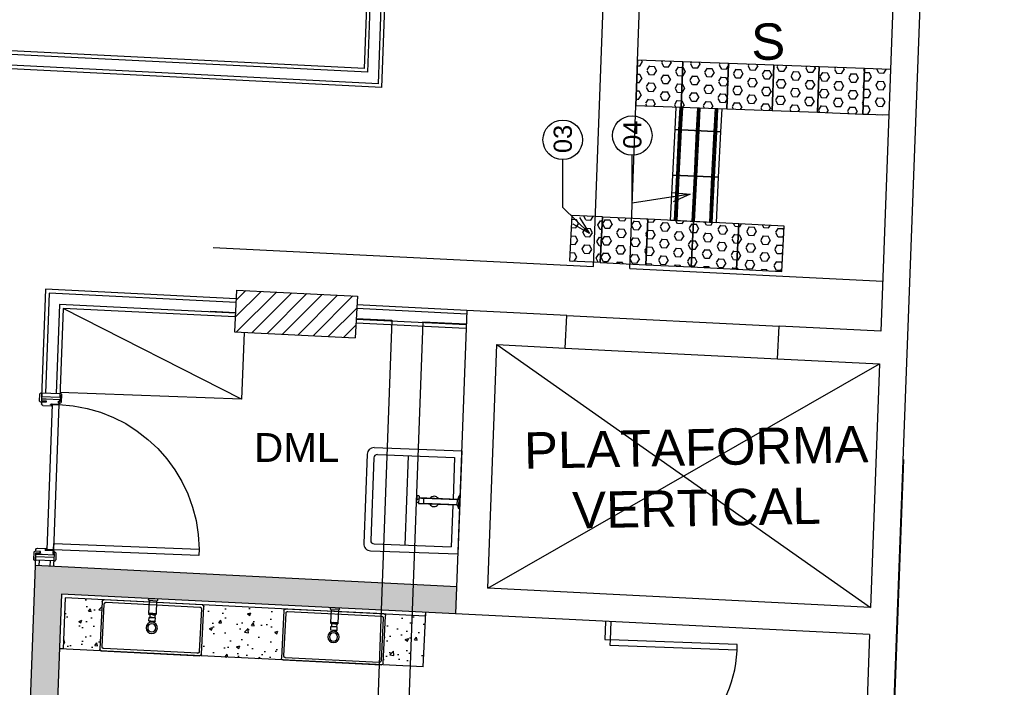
# Model space of a CAD drawing. Header units: inches. Extents: x 276 to 434, y 139 to 224.
# Tile 43 of 48: x 411.21 to 416.63, y 147.85 to 151.52. Entities that reach past the tile are written whole.
import ezdxf

# ---------------------------------------------------------------- set-up
doc = ezdxf.new("R2010")
doc.units = ezdxf.units.IN
doc.header["$MEASUREMENT"] = 0
doc.linetypes.add('DASHDOT2', pattern=[0.5, 0.25, -0.125, 0, -0.125])
doc.linetypes.add('DASHED2', pattern=[0.375, 0.25, -0.125])
for name, color, linetype in [('TJ-ACESSIBILIDADE', 1, 'Continuous'), ('TJ-CONSTRUIR', 12, 'Continuous'), ('TJ-DIVISORIA', 96, 'Continuous'), ('TJ-DRYWALL', 132, 'Continuous'), ('TJ-ESQUADRIA2', 2, 'Continuous'), ('TJ-ESQUADRIAS', 2, 'Continuous'), ('TJ-GRANITOCORTE', 3, 'Continuous'), ('TJ-GRANITOVISTA', 2, 'Continuous'), ('TJ-HACHURA', 8, 'Continuous'), ('TJ-MARCENARIA', 2, 'Continuous'), ('TJ-MOBILIARIOHIDRO', 2, 'Continuous'), ('TJ-PAREDE', 5, 'Continuous'), ('TJ-PAREDECORTE', 5, 'Continuous'), ('TJ-PILARES', 6, 'Continuous'), ('TJ-PISO', 1, 'Continuous'), ('TJ-PISO TATIL INT.', 1, 'Continuous'), ('TJ-PROJECAO-VIGA', 9, 'DASHDOT2'), ('TJ-TEXTO01', 1, 'Continuous'), ('TJ-TEXTO01 1PARA100', 1, 'Continuous'), ('TJ-TEXTO03 1PARA100', 3, 'Continuous')]:
    doc.layers.add(name, color=color, linetype=linetype)
doc.styles.add('ARIAL', font='arial.ttf')
doc.styles.add('Arial Narrow', font='txt', dxfattribs={"height": 0.25})
doc.styles.add('AVANT', font='txt')
doc.styles.get("Standard").update_dxf_attribs({"font": 'arial.ttf'})
doc.dimstyles.new('1_25', dxfattribs={"dimscale": 0, "dimtxt": 0.05, "dimasz": 0.025, "dimexe": 0.1, "dimexo": 0.15, "dimgap": 0.025, "dimtad": 1, "dimlfac": 0.5, "dimzin": 4, "dimdsep": 46, "dimtxsty": 'AVANT', "dimblk": 'OBLIQUE', "dimcen": 0.09, "dimse1": 1, "dimse2": 1, "dimclrd": 256, "dimclre": 256, "dimclrt": 256, "dimaunit": 1, "dimadec": 0, "dimazin": 0, "dimtfac": 1, "dimtmove": 2, "dimatfit": 3, "dimldrblk": 'OPEN30', "dimfxl": 1, "dimtolj": 1, "dimtzin": 0, "dimlwd": -1, "dimarcsym": 0})

# ---------------------------------------------------------------- blocks, each defined once
blk = doc.blocks.new('CUBA-RETANGULAR')
at = {"layer": 'TJ-MOBILIARIOHIDRO'}
for p, q in [((-0.28, -0.131), (-0.28, 0.131)), ((-0.271, 0.14), (0.271, 0.14)), ((-0.2675, 0.1175), (-0.2675, -0.1175)), ((0.2575, 0.1275), (-0.2575, 0.1275)), ((0.2675, -0.1175), (0.2675, 0.1175)), ((0.28, 0.131), (0.28, -0.131)), ((0.271, -0.14), (-0.271, -0.14)), ((-0.2575, -0.1275), (0.2575, -0.1275))]:
    blk.add_line(p, q, dxfattribs=at)
for points in [[(-0.2575, 0.1275, 0), (-0.2585, 0.1275, 0), (-0.2595, 0.1273, 0), (-0.2604, 0.1271, 0), (-0.2614, 0.1268, 0), (-0.2622, 0.1263, 0), (-0.2631, 0.1258, 0), (-0.2639, 0.1253, 0), (-0.2646, 0.1246, 0), (-0.2653, 0.1239, 0), (-0.2658, 0.1231, 0), (-0.2663, 0.1222, 0), (-0.2668, 0.1214, 0), (-0.2671, 0.1204, 0), (-0.2673, 0.1195, 0), (-0.2675, 0.1185, 0), (-0.2675, 0.1175, 0)], [(0.2675, 0.1175, 0), (0.2675, 0.1185, 0), (0.2673, 0.1195, 0), (0.2671, 0.1204, 0), (0.2668, 0.1214, 0), (0.2663, 0.1222, 0), (0.2658, 0.1231, 0), (0.2653, 0.1239, 0), (0.2646, 0.1246, 0), (0.2639, 0.1253, 0), (0.2631, 0.1258, 0), (0.2622, 0.1263, 0), (0.2614, 0.1268, 0), (0.2604, 0.1271, 0), (0.2595, 0.1273, 0), (0.2585, 0.1275, 0), (0.2575, 0.1275, 0)], [(-0.2675, -0.1175, 0), (-0.2675, -0.1185, 0), (-0.2673, -0.1195, 0), (-0.2671, -0.1204, 0), (-0.2668, -0.1214, 0), (-0.2663, -0.1222, 0), (-0.2658, -0.1231, 0), (-0.2653, -0.1239, 0), (-0.2646, -0.1246, 0), (-0.2639, -0.1253, 0), (-0.2631, -0.1258, 0), (-0.2622, -0.1263, 0), (-0.2614, -0.1268, 0), (-0.2604, -0.1271, 0), (-0.2595, -0.1273, 0), (-0.2585, -0.1275, 0), (-0.2575, -0.1275, 0)], [(0.2575, -0.1275, 0), (0.2585, -0.1275, 0), (0.2595, -0.1273, 0), (0.2604, -0.1271, 0), (0.2614, -0.1268, 0), (0.2622, -0.1263, 0), (0.2631, -0.1258, 0), (0.2639, -0.1253, 0), (0.2646, -0.1246, 0), (0.2653, -0.1239, 0), (0.2658, -0.1231, 0), (0.2663, -0.1222, 0), (0.2668, -0.1214, 0), (0.2671, -0.1204, 0), (0.2673, -0.1195, 0), (0.2675, -0.1185, 0), (0.2675, -0.1175, 0)]]:
    blk.add_polyline3d(points, dxfattribs=at)
at = {"layer": 'TJ-MOBILIARIOHIDRO', "color": 1}
for radius in [0.031, 0.0225]:
    blk.add_circle((0, 0), radius, dxfattribs=at)
at = {"layer": 'TJ-MOBILIARIOHIDRO'}
for centre, start, end in [((-0.271, 0.131), 90, 180), ((0.271, 0.131), 0, 90), ((-0.271, -0.131), 180, 270), ((0.271, -0.131), 270, 0)]:
    blk.add_arc(centre, 0.009, start, end, dxfattribs=at)
blk = doc.blocks.new('TORNEIRA-PAREDE-DECA')
at = {"layer": 'TJ-MOBILIARIOHIDRO'}
for p, q in [((0.025, 0), (-0.025, 0)), ((-0.025, -0.0067), (-0.025, 0)), ((0.025, -0.0067), (0.025, 0)), ((-0.0193, -0.0097), (-0.022, -0.0097)), ((-0.0194, -0.0097), (-0.0194, -0.0816)), ((0.022, -0.0097), (-0.0193, -0.0097)), ((0.0194, -0.0816), (0.0194, -0.0097)), ((-0.0194, -0.0816), (-0.0193, -0.0816)), ((-0.0194, -0.0816), (-0.0194, -0.0865)), ((-0.0194, -0.0816), (0, -0.0816)), ((-0.0194, -0.0865), (-0.0194, -0.0865)), ((-0.0183, -0.0876), (-0.0194, -0.0865)), ((-0.0193, -0.0816), (-0.0193, -0.0865)), ((-0.0183, -0.0876), (0.0161, -0.0876)), ((-0.0154, -0.1039), (-0.0175, -0.1039)), ((-0.0175, -0.1221), (-0.0175, -0.1039)), ((-0.0156, -0.1039), (-0.0136, -0.1039)), ((0.0175, -0.1039), (-0.0154, -0.1039)), ((-0.0149, -0.0816), (-0.0125, -0.0816)), ((-0.0149, -0.0816), (-0.0149, -0.0866)), ((-0.0125, -0.0866), (-0.0149, -0.0866)), ((-0.0142, -0.0886), (-0.0142, -0.1039)), ((-0.0135, -0.1039), (-0.0136, -0.1039)), ((-0.0135, -0.1039), (-0.0001, -0.1039)), ((-0.0125, -0.0816), (-0.0125, -0.0866)), ((-0.0017, -0.0816), (0.0017, -0.0816)), ((-0.0017, -0.0816), (-0.0017, -0.0866)), ((0.0017, -0.0866), (-0.0017, -0.0866)), ((0, -0.1039), (-0.0001, -0.1039)), ((0, -0.0816), (0.0194, -0.0816)), ((0.0001, -0.1039), (0, -0.1039)), ((0.0001, -0.1039), (0.0135, -0.1039)), ((0.0017, -0.0816), (0.0017, -0.0866)), ((0.0125, -0.0816), (0.0148, -0.0816)), ((0.0125, -0.0816), (0.0125, -0.0866)), ((0.0125, -0.0866), (0.0148, -0.0866)), ((0.0136, -0.1039), (0.0135, -0.1039)), ((0.0136, -0.1039), (0.0137, -0.1039)), ((0.0137, -0.1039), (0.0156, -0.1039)), ((0.0142, -0.0886), (0.0142, -0.1039)), ((0.0148, -0.0816), (0.0148, -0.0866)), ((0.0161, -0.0876), (0.0184, -0.0876)), ((0.0175, -0.1221), (0.0175, -0.1039)), ((0.0184, -0.0876), (0.0194, -0.0866)), ((0.0193, -0.0816), (0.0194, -0.0816)), ((0.0193, -0.0816), (0.0193, -0.0866)), ((0.0193, -0.0866), (0.0194, -0.0866)), ((0.0194, -0.0816), (0.0194, -0.0866)), ((-0.0137, -0.1241), (-0.0156, -0.1241))]:
    blk.add_line(p, q, dxfattribs=at)
for points in [[(-0.0149, -0.0866), (-0.015, -0.0867), (-0.0152, -0.0868), (-0.0153, -0.0869), (-0.0154, -0.0869), (-0.0155, -0.087), (-0.0156, -0.087), (-0.0157, -0.0871), (-0.0158, -0.0872), (-0.016, -0.0872), (-0.0161, -0.0873), (-0.0163, -0.0873), (-0.0164, -0.0874), (-0.0165, -0.0874), (-0.0167, -0.0874), (-0.0168, -0.0874), (-0.017, -0.0874), (-0.0171, -0.0875), (-0.0172, -0.0874), (-0.0174, -0.0874), (-0.0175, -0.0874), (-0.0177, -0.0874), (-0.0178, -0.0874), (-0.018, -0.0873), (-0.0181, -0.0873), (-0.0183, -0.0872), (-0.0184, -0.0871), (-0.0186, -0.0871), (-0.0187, -0.087), (-0.0189, -0.0869), (-0.019, -0.0868), (-0.0192, -0.0867), (-0.0193, -0.0865)], [(-0.0017, -0.0866), (-0.0021, -0.0867), (-0.0025, -0.0868), (-0.0029, -0.0869), (-0.0033, -0.087), (-0.0036, -0.0871), (-0.004, -0.0872), (-0.0044, -0.0873), (-0.0048, -0.0873), (-0.0051, -0.0874), (-0.0055, -0.0874), (-0.0059, -0.0874), (-0.0062, -0.0875), (-0.0066, -0.0875), (-0.007, -0.0875), (-0.0073, -0.0875), (-0.0077, -0.0875), (-0.0081, -0.0875), (-0.0084, -0.0874), (-0.0088, -0.0874), (-0.0092, -0.0873), (-0.0095, -0.0873), (-0.0099, -0.0872), (-0.0103, -0.0872), (-0.0106, -0.0871), (-0.011, -0.087), (-0.0114, -0.0869), (-0.0117, -0.0868), (-0.0121, -0.0867), (-0.0125, -0.0866)], [(0.0017, -0.0866), (0.0021, -0.0867), (0.0025, -0.0868), (0.0028, -0.0869), (0.0032, -0.087), (0.0036, -0.0871), (0.004, -0.0872), (0.0044, -0.0873), (0.0047, -0.0873), (0.0051, -0.0874), (0.0055, -0.0874), (0.0058, -0.0874), (0.0062, -0.0875), (0.0066, -0.0875), (0.0069, -0.0875), (0.0073, -0.0875), (0.0076, -0.0875), (0.008, -0.0875), (0.0084, -0.0874), (0.0087, -0.0874), (0.0091, -0.0874), (0.0095, -0.0873), (0.0098, -0.0872), (0.0102, -0.0872), (0.0106, -0.0871), (0.0109, -0.087), (0.0113, -0.0869), (0.0117, -0.0868), (0.0121, -0.0867), (0.0125, -0.0866)], [(0.0163, -0.0874), (0.0161, -0.0874), (0.016, -0.0873), (0.0159, -0.0873), (0.0157, -0.0872), (0.0156, -0.0871), (0.0155, -0.0871), (0.0154, -0.087), (0.0153, -0.087), (0.0152, -0.0869), (0.0151, -0.0868), (0.0149, -0.0867), (0.0148, -0.0866)], [(0.0163, -0.0874), (0.0164, -0.0874), (0.0166, -0.0875), (0.0167, -0.0875), (0.0168, -0.0875), (0.017, -0.0875), (0.0171, -0.0875), (0.0173, -0.0875), (0.0174, -0.0875), (0.0176, -0.0875), (0.0177, -0.0874), (0.0178, -0.0874), (0.018, -0.0874), (0.0181, -0.0873), (0.0182, -0.0873), (0.0183, -0.0872), (0.0184, -0.0872), (0.0185, -0.0871), (0.0186, -0.0871), (0.0187, -0.087), (0.0188, -0.0869), (0.019, -0.0868), (0.0192, -0.0867), (0.0193, -0.0866)]]:
    blk.add_lwpolyline(points, dxfattribs=at)
for centre, radius, start, end in [((-0.022, -0.0067), 0.003, 180, 270), ((0.022, -0.0067), 0.003, 270, 0), ((-0.0193, -0.0863), 0.000275, 250.8093, 269.1415), ((-0.0152, -0.0886), 0.001, 0, 90), ((0.0152, -0.0886), 0.001, 90, 180), ((-0.0155, -0.1221), 0.002, 180, 268.2164), ((0, 0.3757), 0.5, 268.2164, 270), ((0, 0.3757), 0.5, 270, 271.7836), ((0.0155, -0.1221), 0.002, 271.7836, 0)]:
    blk.add_arc(centre, radius, start, end, dxfattribs=at)
blk = doc.blocks.new('PORTA 80 GRADE 10')
at = {"layer": 'TJ-ESQUADRIAS', "linetype": 'Continuous', "ltscale": 30}
h = blk.add_hatch(dxfattribs=at)
h.set_pattern_fill('ANSI32', color=252, scale=0.002, style=0)
h.set_pattern_definition([(45, (-24.987796, 74.9285568), (-0.000530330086, 0.000530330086), []), (45, (-24.9874424, 74.9285568), (-0.000530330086, 0.000530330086), [])])
h.paths.add_polyline_path([(-0.8394, -0.0563), (-0.8394, -0.0541), (-0.8389, -0.0541, 1.192513), (-0.8389, -0.0535), (-0.8394, -0.0535), (-0.8394, -0.0521), (-0.8389, -0.0521, 0.041645), (-0.8389, -0.0521, 0.000003), (-0.8389, -0.0521, 1), (-0.8389, -0.0514, 0.045988), (-0.8389, -0.0514), (-0.8411, -0.0514, 1.142539), (-0.8411, -0.0521, 0.013689), (-0.8411, -0.0521), (-0.8406, -0.0521), (-0.8406, -0.0535), (-0.841, -0.0535, 1.124804), (-0.8411, -0.0541), (-0.8406, -0.0541), (-0.8406, -0.0563), (-0.8421, -0.0563), (-0.8421, -0.0593, -0.183959), (-0.8351, -0.0604, -0.115771), (-0.8365, -0.0607), (-0.8383, -0.0607, 1), (-0.8383, -0.0614), (-0.8365, -0.0614, 0.383202), (-0.8325, -0.0581), (-0.8325, -0.0563)])
h.paths.add_polyline_path([(-0.8411, -0.0573), (-0.8411, -0.0581, -0.159727), (-0.8344, -0.0596, 0.165409), (-0.8335, -0.058), (-0.8335, -0.0573)], flags=16)
h = blk.add_hatch(dxfattribs=at)
h.set_pattern_fill('ANSI32', color=252, scale=0.002, style=0)
h.set_pattern_definition([(135, (24.107796, 74.9285568), (0.000530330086, 0.000530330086), []), (135, (24.1074424, 74.9285568), (0.000530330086, 0.000530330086), [])])
h.paths.add_polyline_path([(-0.0406, -0.0563), (-0.0406, -0.0541), (-0.0411, -0.0541, -1.192513), (-0.0411, -0.0535), (-0.0406, -0.0535), (-0.0406, -0.0521), (-0.0411, -0.0521, -0.041645), (-0.0411, -0.0521, -0.000003), (-0.0411, -0.0521, -1), (-0.0411, -0.0514, -0.045988), (-0.0411, -0.0514), (-0.0389, -0.0514, -1.142539), (-0.0389, -0.0521, -0.013689), (-0.0389, -0.0521), (-0.0394, -0.0521), (-0.0394, -0.0535), (-0.039, -0.0535, -1.124804), (-0.0389, -0.0541), (-0.0394, -0.0541), (-0.0394, -0.0563), (-0.0379, -0.0563), (-0.0379, -0.0593, 0.183959), (-0.0449, -0.0604, 0.115771), (-0.0435, -0.0607), (-0.0417, -0.0607, -1), (-0.0417, -0.0614), (-0.0435, -0.0614, -0.383202), (-0.0475, -0.0581), (-0.0475, -0.0563)])
h.paths.add_polyline_path([(-0.0389, -0.0573), (-0.0389, -0.0581, 0.159727), (-0.0456, -0.0596, -0.165409), (-0.0465, -0.058), (-0.0465, -0.0573)], flags=16)
at = {"layer": 'TJ-ESQUADRIAS', "color": 2}
for p, q in [((-0.8675, 0), (-0.8585, 0)), ((-0.0125, 0), (-0.0215, 0))]:
    blk.add_line(p, q, dxfattribs=at)
at = {"layer": 'TJ-ESQUADRIAS'}
for p, q in [((-0.8675, -0.026), (-0.8675, 0)), ((-0.8675, -0.1), (-0.8675, -0.026)), ((-0.8585, 0), (-0.8585, -0.026)), ((-0.8585, -0.026), (-0.8505, -0.026)), ((-0.8505, 0), (-0.8405, 0)), ((-0.8505, -0.026), (-0.8505, 0)), ((-0.8415, -0.051), (-0.8415, -0.056)), ((-0.8385, -0.051), (-0.8415, -0.051)), ((-0.8385, -0.056), (-0.8385, -0.051)), ((-0.8325, -0.0539), (-0.8346, -0.056)), ((-0.8325, -0.008), (-0.8325, -0.0539)), ((-0.0475, -0.008), (-0.0475, -0.0539)), ((-0.0475, -0.0539), (-0.0454, -0.056)), ((-0.0415, -0.051), (-0.0385, -0.051)), ((-0.0415, -0.056), (-0.0415, -0.051)), ((-0.0295, 0), (-0.0395, 0)), ((-0.0385, -0.051), (-0.0385, -0.056)), ((-0.0295, -0.026), (-0.0295, 0)), ((-0.0215, -0.026), (-0.0295, -0.026)), ((-0.0215, 0), (-0.0215, -0.026)), ((-0.0125, -0.036), (-0.0125, 0)), ((-0.0125, -0.1), (-0.0125, -0.036)), ((-0.8585, -0.1), (-0.8675, -0.1)), ((-0.8585, -0.094), (-0.8585, -0.1)), ((-0.8505, -0.094), (-0.8585, -0.094)), ((-0.8505, -0.1), (-0.8505, -0.094)), ((-0.8415, -0.056), (-0.8425, -0.056)), ((-0.8425, -0.056), (-0.8425, -0.092)), ((-0.8346, -0.056), (-0.8385, -0.056)), ((-0.0454, -0.056), (-0.0415, -0.056)), ((-0.0385, -0.056), (-0.0375, -0.056)), ((-0.0375, -0.056), (-0.0375, -0.092)), ((-0.0295, -0.094), (-0.0215, -0.094)), ((-0.0295, -0.1), (-0.0295, -0.094)), ((-0.0215, -0.094), (-0.0215, -0.1)), ((-0.0215, -0.1), (-0.0125, -0.1))]:
    blk.add_line(p, q, dxfattribs=at)
for points in [[(-0.858, -0.021), (-0.855, -0.024), (-0.8505, -0.024), (-0.8505, 0.003, 0.414214), (-0.8585, 0.011), (-0.8925, 0.011, 0.414214), (-0.9005, 0.003), (-0.9005, 0), (-0.858, 0)], [(-0.022, -0.021), (-0.025, -0.024), (-0.0295, -0.024), (-0.0295, 0.003, -0.414214), (-0.0215, 0.011), (0.0125, 0.011, -0.414214), (0.0205, 0.003), (0.0205, 0), (-0.022, 0)], [(-0.895, -0.1), (-0.893, -0.102), (-0.893, -0.103), (-0.858, -0.103), (-0.858, -0.098), (-0.855, -0.095), (-0.8505, -0.095), (-0.8505, -0.103, -0.414214), (-0.8585, -0.111), (-0.8925, -0.111, -0.414214), (-0.9005, -0.103), (-0.9005, -0.1)], [(0.015, -0.1), (0.013, -0.102), (0.013, -0.103), (-0.022, -0.103), (-0.022, -0.098), (-0.025, -0.095), (-0.0295, -0.095), (-0.0295, -0.103, 0.414214), (-0.0215, -0.111), (0.0125, -0.111, 0.414214), (0.0205, -0.103), (0.0205, -0.1)]]:
    blk.add_lwpolyline(points, format="xyb", close=True, dxfattribs=at)
at = {"layer": 'TJ-ESQUADRIAS', "color": 252, "linetype": 'Continuous'}
for points in [[(-0.8335, -0.058, -0.165409), (-0.8344, -0.0596, 0.159727), (-0.8411, -0.0581), (-0.8411, -0.0573), (-0.8335, -0.0573)], [(-0.0465, -0.058, 0.165409), (-0.0456, -0.0596, -0.159727), (-0.0389, -0.0581), (-0.0389, -0.0573), (-0.0465, -0.0573)]]:
    blk.add_lwpolyline(points, format="xyb", close=True, dxfattribs=at)
at = {"layer": 'TJ-ESQUADRIAS'}
blk.add_lwpolyline([(-0.0405, -0.0965), (-0.0405, -0.0615), (-0.8405, -0.0615), (-0.8405, -0.0965), (-0.0405, -0.0965)], dxfattribs=at)
at = {"layer": 'TJ-ESQUADRIAS', "color": 1, "linetype": 'DASHED2', "ltscale": 5}
blk.add_lwpolyline([(-0.0755, -0.8965), (-0.0405, -0.8965), (-0.0405, -0.0965), (-0.0755, -0.0965), (-0.0755, -0.8965)], dxfattribs=at)
at = {"layer": 'TJ-ESQUADRIAS'}
for centre, start, end in [((-0.8405, -0.008), 0, 90), ((-0.0395, -0.008), 90, 180), ((-0.8505, -0.092), 270, 0), ((-0.0295, -0.092), 180, 270)]:
    blk.add_arc(centre, 0.008, start, end, dxfattribs=at)
at = {"layer": 'TJ-ESQUADRIAS', "color": 1, "linetype": 'DASHED2', "ltscale": 5}
blk.add_arc((-0.0397, -0.0965), 0.8008, 180, 267.4377, dxfattribs=at)
at = {"layer": 'TJ-PAREDECORTE', "linetype": 'Continuous'}
for p, q in [((-0.88, -0.1), (-0.88, 0)), ((0, -0.1), (0, 0))]:
    blk.add_line(p, q, dxfattribs=at)
blk = doc.blocks.new('Tan-p02')
at = {"color": 2}
for p, q in [((0.0194, -0.2142), (0.0194, 0.2958)), ((0.0194, 0.2958), (0.6194, 0.2958)), ((0.3569, 0.2958), (0.2819, 0.2958)), ((0.2819, 0.2958), (0.2819, 0.2908)), ((0.3569, 0.2908), (0.2819, 0.2908)), ((0.3569, 0.2958), (0.3569, 0.2908)), ((0.6194, -0.2142), (0.6194, 0.2958)), ((0.0594, -0.1942), (0.0594, 0.2558)), ((0.0594, 0.2558), (0.3021, 0.2558)), ((0.3021, 0.2828), (0.3021, 0.0585)), ((0.3044, 0.2808), (0.3044, 0.0858)), ((0.3344, 0.2808), (0.3044, 0.2808)), ((0.3344, 0.2808), (0.3344, 0.0858)), ((0.3367, 0.2828), (0.3367, 0.0585)), ((0.3367, 0.2558), (0.5794, 0.2558)), ((0.5794, -0.1942), (0.5794, 0.2558)), ((0.2885, 0.0555), (0.3021, 0.0608)), ((0.3022, 0.0578), (0.3043, 0.084)), ((0.3326, 0.0858), (0.3063, 0.0858)), ((0.3346, 0.084), (0.3366, 0.0578)), ((0.2881, 0.0459), (0.2885, 0.0555)), ((0.311, 0.047), (0.2881, 0.0459)), ((0.3041, 0.0565), (0.3347, 0.0565)), ((0.3118, 0.0453), (0.3074, 0.0565)), ((0.3268, 0.0454), (0.3313, 0.0565)), ((0.0594, -0.0142), (0.5794, -0.0142)), ((0.0794, -0.2142), (0.5594, -0.2142)), ((0.0594, -0.2542), (0.5794, -0.2542))]:
    blk.add_line(p, q, dxfattribs=at)
for points in [[(0.3119, 0.0453, 0.236739), (0.3123, 0.0446, 0.08552), (0.3141, 0.0437, 0.043127), (0.3164, 0.0432, 0.031837), (0.3194, 0.043, 0.031837), (0.3225, 0.0432, 0.043127), (0.3247, 0.0437, 0.08552), (0.3266, 0.0446, 0.236739), (0.3269, 0.0453, 0.159785), (0.3268, 0.0458, 0.08552)], [(0.312, 0.0456, 0.077146), (0.3119, 0.0453, 0.236739)]]:
    blk.add_lwpolyline(points, format="xyb", dxfattribs=at)
for centre, radius, start, end in [((0.2779, 0.2515), 0.0395, 47.87745, 84.19758), ((0.3609, 0.2516), 0.0395, 95.79617, 132.12881), ((0.3194, 0.1458), 0.03, 125.21643, 234.78357), ((0.3194, 0.1458), 0.03, 305.21643, 54.78357), ((0.3041, 0.0585), 0.002, 180, 270), ((0.3063, 0.0838), 0.002, 90, 175.52186), ((0.3326, 0.0838), 0.002, 4.47814, 90), ((0.3347, 0.0585), 0.002, 270, 0), ((0.0594, -0.2142), 0.04, 180, 270), ((0.0794, -0.1942), 0.02, 180, 270), ((0.5594, -0.1942), 0.02, 270, 360), ((0.5794, -0.2142), 0.04, 270, 0)]:
    blk.add_arc(centre, radius, start, end, dxfattribs=at)
blk = doc.blocks.new('tatil-alerta-emborrachado')
at = {"layer": 'TJ-ACESSIBILIDADE', "ltscale": 0.5}
h = blk.add_hatch(dxfattribs=at)
h.set_pattern_fill('HEX', color=146, scale=0.01, angle=90, style=0)
h.set_pattern_definition([(90, (0.3, -0.3), (-0.0549926, -4e-13), [0.03175, -0.0635]), (210, (0.3, -0.3), (0.027496, -0.047625), [0.03175, -0.0635]), (150, (0.3, -0.26825), (-0.027496, -0.047625), [0.03175, -0.0635])])
h.paths.add_polyline_path([(0, 0), (0, -0.3), (0.3, -0.3), (0.3, 0)])
at = {"layer": 'TJ-ACESSIBILIDADE', "color": 146, "ltscale": 0.5}
blk.add_lwpolyline([(0.3, -0.3), (0.3, 0), (0, 0), (0, -0.3)], close=True, dxfattribs=at)
blk = doc.blocks.new('piso-dir-emborrachado')
at = {"layer": 'TJ-PISO TATIL INT.', "color": 32, "ltscale": 0.5}
blk.add_lwpolyline([(0, 0), (0.3, 0), (0.3, 0.3), (0, 0.3)], close=True, dxfattribs=at)
for points in [[(0.025, 0.3), (0.025, 0)], [(0.0335, 0.3), (0.0335, 0)], [(0.042, 0.3), (0.042, 0)], [(0.1415, 0.3), (0.1415, 0)], [(0.15, 0.3), (0.15, 0)], [(0.1585, 0.3), (0.1585, 0)], [(0.258, 0.3), (0.258, 0)], [(0.2665, 0.3), (0.2665, 0)], [(0.275, 0.3), (0.275, 0)]]:
    blk.add_lwpolyline(points, dxfattribs=at)
blk = doc.blocks.new('_OBLIQUE')
at = {"color": 0, "linetype": 'ByBlock'}
blk.add_line((-0.5, -0.5), (0.5, 0.5), dxfattribs=at)

msp = doc.modelspace()

# ---------------------------------------------------------------- hatches: boundary and pattern name
at = {"layer": 'TJ-ACESSIBILIDADE', "ltscale": 0.5}
h = msp.add_hatch(dxfattribs=at)
h.set_pattern_fill('HEX', color=146, scale=0.008333, angle=-2.1289, style=0)
h.set_pattern_definition([(357.871, (415.84753, 150.99834), (0.001702, 0.0457955), [0.026458, -0.052917]), (117.871, (415.84753, 150.99834), (-0.040511, -0.0214235), [0.026458, -0.052917]), (57.871, (415.87397, 150.997355), (-0.038809, 0.024372), [0.026458, -0.052917])])
h.paths.add_polyline_path([(415.9902, 150.993), (415.9995, 151.2429), (415.8568, 151.2482), (415.8475, 150.9983)])
h = msp.add_hatch(dxfattribs=at)
h.set_pattern_fill('HEX', color=146, scale=0.008333, angle=-2.8674, style=0)
h.set_pattern_definition([(357.133, (414.233003, 150.19093), (0.0022925, 0.04577), [0.026458, -0.052917]), (117.133, (414.233003, 150.19093), (-0.040784, -0.0208996), [0.026458, -0.052917]), (57.133, (414.25943, 150.189607), (-0.0384916, 0.02487), [0.026458, -0.052917])])
h.paths.add_polyline_path([(414.4153, 150.4327), (414.2455, 150.4406), (414.233, 150.1909), (414.4028, 150.183)])
at = {"layer": 'TJ-CONSTRUIR'}
h = msp.add_hatch(color=256, dxfattribs=at)
h.dxf.hatch_style = 1
h.paths.add_polyline_path([(413.6122, 148.3997), (413.3725, 148.4117), (413.3669, 148.2618), (413.6066, 148.2498)])
h.paths.add_polyline_path([(413.3725, 148.4117), (413.2027, 148.4203), (413.1971, 148.2703), (413.3669, 148.2618)])
h.paths.add_polyline_path([(413.2027, 148.4203), (411.2949, 148.5158), (411.2446, 147.1619), (411.3944, 147.1544), (411.4392, 148.3584), (413.1971, 148.2703)])
h.paths.add_polyline_path([(411.3944, 147.1544), (411.2446, 147.1619), (411.2316, 146.8121), (411.4314, 146.8021), (411.4366, 146.9427), (411.3866, 146.9445)])
h.paths.add_polyline_path([(411.4314, 146.8021), (411.2316, 146.8121), (411.2312, 146.8002), (411.431, 146.7928)])
h.paths.add_polyline_path([(412.4159, 146.9063), (412.316, 146.91), (412.3104, 146.7601), (412.4103, 146.7564)])
at = {"layer": 'TJ-HACHURA', "linetype": 'Continuous'}
h = msp.add_hatch(dxfattribs=at)
h.set_pattern_fill('AR-CONC', color=8, scale=0.025)
h.set_pattern_definition([(50, (0, 0), (0.179315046, -0.015688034), [0.01875, -0.20625]), (355, (0, 0), (-0.03468783, 0.18804803), [0.015, -0.165]), (100.451444, (0.01494, -0.0013), (0.14462721, 0.17236), [0.01593505, -0.17528553]), (46.1842, (0, 0.05), (0.26681033, -0.04137982), [0.028125, -0.309375]), (96.635635, (0.02223, 0.04655), (0.23366549, 0.24352965), [0.02390259, -0.26292844]), (351.184164, (0, 0.05), (0.23366549, 0.24352965), [0.0225, -0.2475]), (21, (0.025, 0.0375), (0.149226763, -0.100654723), [0.01875, -0.20625]), (326, (0.025, 0.0375), (0.06082883, 0.18128751), [0.015, -0.165]), (71.451445, (0.03744, 0.02911), (0.210055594, 0.08063279), [0.01593505, -0.17528553]), (37.5, (0, 0), (0.003039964, 0.083223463), [0, -0.163, 0, -0.1675, 0, -0.165625]), (7.5, (0, 0), (0.065767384, 0.098602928), [0, -0.0955, 0, -0.15925, 0, -0.063125]), (327.5, (-0.05575, 0), (0.133455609, -0.005638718), [0, -0.0625, 0, -0.195, 0, -0.25875]), (317.5, (-0.08075, 0), (0.145796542, 0.025026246), [0, -0.08125, 0, -0.1295, 0, -0.18375])])
h.paths.add_polyline_path([(413.4416, 148.2381), (413.2129, 148.2495, -0.414214), (413.2214, 148.2401), (413.2083, 147.9784, -0.414214), (413.1989, 147.9699), (413.4276, 147.9584)])
h.paths.add_polyline_path([(412.6621, 148.2681, -0.414214), (412.6716, 148.2766), (412.2131, 148.2996, -0.414214), (412.2216, 148.2902), (412.2085, 148.0285, -0.414214), (412.1991, 148.02), (412.6576, 147.997, -0.414214), (412.649, 148.0064)])
h.paths.add_polyline_path([(411.6623, 148.3182, -0.414214), (411.6718, 148.3267), (411.4584, 148.3374), (411.448, 148.0576), (411.6578, 148.0471, -0.414214), (411.6492, 148.0565)])
at = {"layer": 'TJ-PILARES'}
h = msp.add_hatch(dxfattribs=at)
h.set_pattern_fill('ANSI31', color=8, scale=0.5)
h.paths.add_polyline_path([(408.6504, 147.2743), (408.2404, 147.2743), (408.2404, 147.0193), (408.6504, 147.0193)])
h.paths.add_polyline_path([(412.6186, 147.1089), (412.4237, 147.1161), (412.3866, 146.1168), (412.5814, 146.1096)])
h.paths.add_polyline_path([(408.3951, 156.8793), (408.1751, 156.8793), (408.1751, 156.2593), (408.3951, 156.2593)])
h.paths.add_polyline_path([(414.81, 156.8721), (414.6151, 156.8793), (414.5916, 156.2448), (414.7864, 156.2375)])
h.paths.add_polyline_path([(414.698, 153.7241), (414.4981, 153.7315), (414.4747, 153.1019), (414.6746, 153.0945)])
h.paths.add_polyline_path([(408.7958, 153.4693), (408.1708, 153.4693), (408.171, 153.2743), (408.796, 153.2743)])
h.paths.add_polyline_path([(408.8069, 150.3943), (408.8064, 150.3943), (408.8064, 150.4343), (408.1664, 150.4343), (408.1688, 150.2443), (408.8088, 150.2443)])
h.paths.add_polyline_path([(413.0603, 149.8745), (412.3962, 149.9077), (412.3908, 149.8004), (413.0549, 149.7671)])
h.paths.add_polyline_path([(413.0665, 149.9968), (412.4023, 150.0301), (412.3962, 149.9077), (413.0603, 149.8745)])
h.paths.add_polyline_path([(413.5712, 159.7793), (413.0112, 159.7793), (413.0112, 159.6293), (413.5712, 159.6293)])
h.paths.add_polyline_path([(408.8112, 159.7793), (408.1912, 159.7793), (408.1912, 159.6293), (408.8112, 159.6293)])

# ---------------------------------------------------------------- linework, layer by layer
at = {"layer": 'TJ-ACESSIBILIDADE', "color": 146, "ltscale": 0.5}
msp.add_lwpolyline([(415.9995, 151.2429), (415.8568, 151.2482), (415.8475, 150.9983), (415.9902, 150.993)], dxfattribs=at)
msp.add_lwpolyline([(414.233, 150.1909), (414.4028, 150.183), (414.4153, 150.4327), (414.2455, 150.4406)], close=True, dxfattribs=at)
at = {"layer": 'TJ-DIVISORIA'}
msp.add_line((411.3914, 150.0334), (411.3914, 150.0329), dxfattribs=at)
at = {"layer": 'TJ-DRYWALL'}
for p, q in [((413.1049, 151.2487), (413.2927, 156.2993)), ((413.1242, 151.2277), (413.312, 156.2793)), ((413.1819, 151.1647), (413.372, 156.2793)), ((413.2011, 151.1437), (413.3928, 156.2995)), ((413.1049, 151.2487), (410.1012, 151.3991)), ((413.1242, 151.2277), (410.1204, 151.3781)), ((413.1819, 151.1647), (410.1781, 151.3152)), ((413.2011, 151.1437), (410.1974, 151.2942)), ((411.3514, 150.0349), (411.3294, 149.4439)), ((412.3999, 149.9824), (411.3514, 150.0349)), ((411.3706, 150.0139), (411.3502, 149.4631)), ((412.3989, 149.9624), (411.3706, 150.0139)), ((411.4283, 149.9509), (411.4101, 149.4609)), ((412.3959, 149.9025), (411.4283, 149.9509)), ((411.4476, 149.9299), (411.4294, 149.4402)), ((412.3949, 149.8825), (411.4476, 149.9299)), ((413.6677, 149.8988), (413.0631, 149.9291)), ((413.6687, 149.9188), (413.0641, 149.9491)), ((413.6637, 149.8189), (413.0591, 149.8492)), ((413.6647, 149.8389), (413.0601, 149.8692)), ((411.4294, 149.4402), (411.3294, 149.4439)), ((411.4301, 149.4602), (411.3302, 149.4639)), ((411.2967, 148.5645), (411.2949, 148.5158)), ((411.3959, 148.5408), (411.296, 148.5445)), ((411.3967, 148.5608), (411.2967, 148.5645)), ((411.316, 148.5438), (411.3149, 148.5151)), ((411.3759, 148.5415), (411.3748, 148.5115)), ((411.3967, 148.5608), (411.3948, 148.5108))]:
    msp.add_line(p, q, dxfattribs=at)
at = {"layer": 'TJ-ESQUADRIA2'}
msp.add_lwpolyline([(414.4558, 148.0775), (415.1553, 148.0515), (415.1565, 148.0815), (414.4569, 148.1075)], close=True, dxfattribs=at)
at = {"layer": 'TJ-ESQUADRIA2', "color": 1}
msp.add_arc((414.4811, 148.0815), 0.6754, 265.7423, 0, dxfattribs=at)
at = {"layer": 'TJ-GRANITOCORTE'}
for p, q in [((414.4307, 148.2086), (414.427, 148.1086)), ((414.4607, 148.2074), (414.4569, 148.1075)), ((414.427, 148.1086), (414.4569, 148.1075))]:
    msp.add_line(p, q, dxfattribs=at)
at = {"layer": 'TJ-GRANITOVISTA', "color": 3}
for p, q in [((411.4584, 148.3374), (411.448, 148.0576)), ((413.4416, 148.2381), (411.4584, 148.3374)), ((413.4416, 148.2381), (413.4426, 148.258)), ((411.448, 148.0576), (411.428, 148.0586))]:
    msp.add_line(p, q, dxfattribs=at)
at = {"layer": 'TJ-GRANITOVISTA'}
for q in [(413.4426, 148.258), (411.43, 148.0585)]:
    msp.add_line((413.4276, 147.9584), q, dxfattribs=at)
at = {"layer": 'TJ-MARCENARIA'}
for p, q in [((412.4297, 149.4302), (411.4476, 149.9299)), ((412.4433, 149.7978), (412.4297, 149.4302)), ((412.4297, 149.4302), (411.4304, 149.4673))]:
    msp.add_line(p, q, dxfattribs=at)
at = {"layer": 'TJ-PAREDE'}
for p, q in [((415.8667, 143.6597), (416.6252, 164.0652)), ((416.438, 163.0394), (415.946, 149.8048)), ((412.4023, 150.0301), (412.3908, 149.8004)), ((412.4023, 150.0301), (413.0665, 149.9968)), ((413.0665, 149.9968), (413.0549, 149.7671)), ((413.6687, 149.9188), (413.6066, 148.2498)), ((414.218, 149.8913), (413.6687, 149.9188)), ((414.209, 149.7115), (414.218, 149.8913)), ((415.3775, 149.653), (415.3865, 149.8328)), ((415.946, 149.8048), (415.3865, 149.8328)), ((412.3908, 149.8004), (413.0549, 149.7671)), ((413.7847, 148.3911), (413.8345, 149.7303)), ((413.8345, 149.7303), (414.209, 149.7115)), ((415.3775, 149.653), (415.9393, 149.6249)), ((415.9393, 149.6249), (415.8896, 148.2857)), ((416.0699, 149.0981), (415.9595, 146.1295)), ((411.2949, 148.5158), (411.2312, 146.8002)), ((413.6141, 148.3996), (411.2949, 148.5158)), ((411.4392, 148.3584), (411.3866, 146.9445)), ((413.6066, 148.2498), (411.4392, 148.3584)), ((415.8896, 148.2857), (413.7847, 148.3911)), ((415.884, 148.1358), (413.6066, 148.2498)), ((415.884, 148.1358), (415.8354, 146.8292))]:
    msp.add_line(p, q, dxfattribs=at)
at = {"layer": 'TJ-PISO'}
for p, q in [((414.218, 149.8913), (415.3865, 149.8328)), ((414.209, 149.7115), (415.3775, 149.653))]:
    msp.add_line(p, q, dxfattribs=at)
at = {"layer": 'TJ-PISO TATIL INT.', "color": 32, "ltscale": 0.5}
for points in [[(415.0709, 151.0265), (415.0645, 150.9002), (414.8148, 150.9127), (414.821, 151.0358)], [(414.8356, 150.9117), (414.8418, 151.035)], [(414.8427, 150.9113), (414.8489, 151.0348)], [(414.8498, 150.911), (414.856, 151.0345)], [(414.9326, 150.9068), (414.9388, 151.0314)], [(414.9397, 150.9065), (414.9459, 151.0311)], [(414.9468, 150.9061), (414.953, 151.0309)], [(415.0296, 150.902), (415.0359, 151.0278)], [(415.0366, 150.9016), (415.043, 151.0275)], [(415.0437, 150.9013), (415.05, 151.0273)]]:
    msp.add_lwpolyline(points, dxfattribs=at)
at = {"layer": 'TJ-PROJECAO-VIGA', "ltscale": 10}
for p, q in [((414.3653, 150.1595), (414.4747, 153.1019)), ((414.5651, 150.1495), (414.6746, 153.0945)), ((407.1802, 150.5194), (414.3653, 150.1595)), ((407.1627, 150.1699), (412.3962, 149.9077)), ((414.5651, 150.1495), (415.9562, 150.0799)), ((413.0603, 149.8745), (413.2564, 149.8646)), ((413.2564, 149.8646), (413.1402, 146.7392)), ((413.4262, 149.8561), (413.3101, 146.7329))]:
    msp.add_line(p, q, dxfattribs=at)
at = {"layer": 'TJ-PROJECAO-VIGA'}
msp.add_line((413.4262, 149.8561), (413.6659, 149.8441), dxfattribs=at)
at = {"layer": 'TJ-TEXTO01'}
for p, q in [((413.8345, 149.7303), (415.8896, 148.2857)), ((413.7847, 148.3911), (415.9393, 149.6249))]:
    msp.add_line(p, q, dxfattribs=at)
at = {"layer": 'TJ-TEXTO01 1PARA100', "color": 174}
for centre in [(414.196, 150.8565), (414.5788, 150.8799)]:
    msp.add_circle(centre, 0.1087, dxfattribs=at)

# ---------------------------------------------------------------- block references
at = {"xscale": 0.9448818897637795, "yscale": 0.9448818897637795, "zscale": 0.9448818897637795, "rotation": 267.8711311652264}
msp.add_blockref('Tan-p02', (413.3619, 149.1748), dxfattribs=at)
at = {"xscale": -1, "rotation": 357.1326454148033}
for p in [(411.9434, 148.3331), (412.9432, 148.2831)]:
    msp.add_blockref('TORNEIRA-PAREDE-DECA', p, dxfattribs=at)
at = {"layer": 'TJ-ESQUADRIA2', "linetype": 'Continuous', "xscale": -1, "rotation": 87.87113116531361}
msp.add_blockref('PORTA 80 GRADE 10', (411.2967, 148.5645), dxfattribs=at)
at = {"layer": 'TJ-MOBILIARIOHIDRO', "xscale": -1, "rotation": 177.1326454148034}
for p in [(411.9354, 148.1733), (412.9352, 148.1233)]:
    msp.add_blockref('CUBA-RETANGULAR', p, dxfattribs=at)
at = {"layer": 'TJ-PISO TATIL INT.'}
for name, p, xscale, yscale, zscale, rotation in [('tatil-alerta-emborrachado', (414.8575, 151.2853), 0.8333333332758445, 0.8333333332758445, 0.8333333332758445, 267.8711311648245), ('tatil-alerta-emborrachado', (415.1073, 151.276), 0.8333333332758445, 0.8333333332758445, 0.8333333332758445, 267.8711311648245), ('tatil-alerta-emborrachado', (415.3572, 151.2667), 0.8333333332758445, 0.8333333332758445, 0.8333333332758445, 267.8711311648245), ('tatil-alerta-emborrachado', (415.607, 151.2575), 0.8333333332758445, 0.8333333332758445, 0.8333333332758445, 267.8711311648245), ('tatil-alerta-emborrachado', (415.8568, 151.2482), 0.8333333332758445, 0.8333333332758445, 0.8333333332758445, 267.8711311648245), ('piso-dir-emborrachado', (414.8148, 150.9127), -0.833333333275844, 0.8333333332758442, 0.8333333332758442, 177.1326454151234), ('piso-dir-emborrachado', (414.8023, 150.663), -0.833333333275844, 0.8333333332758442, 0.8333333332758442, 177.1326454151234), ('tatil-alerta-emborrachado', (414.665, 150.4196), 0.8333333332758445, 0.8333333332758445, 0.8333333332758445, 267.1326454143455), ('tatil-alerta-emborrachado', (414.9147, 150.4071), 0.8333333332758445, 0.8333333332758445, 0.8333333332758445, 267.1326454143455), ('tatil-alerta-emborrachado', (415.1644, 150.3946), 0.8333333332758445, 0.8333333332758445, 0.8333333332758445, 267.1326454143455), ('tatil-alerta-emborrachado', (415.414, 150.3821), 0.8333333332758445, 0.8333333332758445, 0.8333333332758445, 267.1326454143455)]:
    msp.add_blockref(name, p, dxfattribs=dict(at, xscale=xscale, yscale=yscale, zscale=zscale, rotation=rotation))

# ---------------------------------------------------------------- texts
at = {"layer": 'TJ-TEXTO01', "insert": (415.2311, 151.4948), "char_height": 0.2, "attachment_point": 1, "rotation": 1.1032}
msp.add_mtext_dynamic_manual_height_columns('S', width=0.111685, gutter_width=1, heights=[0], dxfattribs=at)
at = {"layer": 'TJ-TEXTO01 1PARA100', "color": 174, "char_height": 0.1, "width": 0.196479, "attachment_point": 1, "rotation": 90, "style": 'Arial Narrow'}
for s, insert in [('\\A1;{\\fArial|b0|i0|c0|p34;04}', (414.529, 150.8069)), ('\\A1;{\\fArial|b0|i0|c0|p34;03}', (414.1463, 150.7836))]:
    msp.add_mtext(s, dxfattribs=dict(at, insert=insert))
at = {"layer": 'TJ-TEXTO03 1PARA100', "insert": (414.862, 149.2647), "char_height": 0.2, "attachment_point": 1, "rotation": 1.1032}
msp.add_mtext_dynamic_manual_height_columns('\\pi-0.88058;PLATAFORMA \\P\\pi-0.62172;VERTICAL', width=0.111685, gutter_width=1, heights=[0], dxfattribs=at)
at = {"layer": 'TJ-TEXTO03 1PARA100', "insert": (411.6979, 149.2444), "char_height": 0.15875, "width": 2.044718, "attachment_point": 1, "style": 'ARIAL'}
msp.add_mtext('\\pi0.80075;DML', dxfattribs=at)

# ---------------------------------------------------------------- leaders
at = {"layer": 'TJ-TEXTO01 1PARA100', "annotation_type": 0, "has_hookline": 1, "hookline_direction": 0, "horizontal_direction": (0, 1, 0)}
for points, text_width in [([(414.343, 150.342), (414.1958, 150.484), (414.1958, 150.584)], 0.1432), ([(414.8975, 150.5575), (414.5786, 150.5073), (414.5786, 150.6073)], 0.1428)]:
    msp.add_leader(points, dimstyle='1_25', override={"dimscale": 1, "dimasz": 0.1}, dxfattribs=dict(at, text_width=text_width))

doc.saveas('drawing.dxf')
